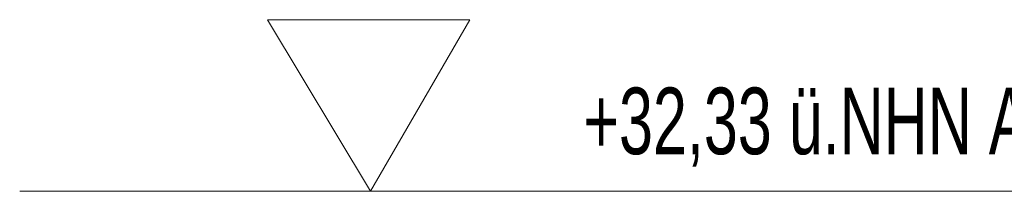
# Model space of a CAD drawing. Extents: x 193 to 943, y 26 to 526.
# Tile 15 of 256: x 283.52 to 305.69, y 115.53 to 119.4. Entities that reach past the tile are written whole.
import ezdxf
from ezdxf.lldxf.tags import DXFTag

# ---------------------------------------------------------------- set-up
doc = ezdxf.new("R2010")
doc.units = 0
doc.layers.get('0').update_dxf_attribs({"lineweight": 25})
doc.layers.add('KG4_HLS_TEXTE', color=7, linetype='Continuous', lineweight=13)
doc.styles.get("Standard").update_dxf_attribs({"font": 'ARIALN.TTF', "width": 0.8})
tags = doc.linetypes.add('STRICHPUNKT2', pattern=[12.7, 6.35, -3.175, 0, -3.175]).pattern_tags.tags
tags[10:11] = [DXFTag(74, 4), DXFTag(75, 0), DXFTag(340, '0'), DXFTag(46, 0.0), DXFTag(50, 0.0), DXFTag(44, 0.0), DXFTag(45, 0.0)]
tags[8:9] = [DXFTag(74, 4), DXFTag(75, 0), DXFTag(340, '0'), DXFTag(46, 0.0), DXFTag(50, 0.0), DXFTag(44, 0.0), DXFTag(45, 0.0)]
tags[6:7] = [DXFTag(74, 4), DXFTag(75, 0), DXFTag(340, '0'), DXFTag(46, 0.0), DXFTag(50, 0.0), DXFTag(44, 0.0), DXFTag(45, 0.0)]
tags[4:5] = [DXFTag(74, 4), DXFTag(75, 0), DXFTag(340, '0'), DXFTag(46, 0.0), DXFTag(50, 0.0), DXFTag(44, 0.0), DXFTag(45, 0.0)]

# ---------------------------------------------------------------- blocks, each defined once
blk = doc.blocks.new('Polylinie-A069I1A87N', base_point=(289.095, 115.529))
at = {"color": 0, "linetype": 'ByBlock', "lineweight": -2, "ltscale": 0.13}
for p, q in [((293.651, 119.396), (289.095, 119.396)), ((289.095, 119.396), (291.419, 115.529)), ((291.419, 115.529), (293.651, 119.396))]:
    blk.add_line(p, q, dxfattribs=at)
blk = doc.blocks.new('MText-A069I1AA7N', base_point=(296.209, 116.365))
at = {"color": 0, "linetype": 'ByBlock', "lineweight": -2, "ltscale": 0.13, "insert": (296.209, 117.865), "char_height": 1.5, "attachment_point": 1}
blk.add_mtext('{\\W0.8;\\fArial Narrow;+32,33 ü.NHN Achse Zulauf Fettabscheider}', dxfattribs=at)

msp = doc.modelspace()

# ---------------------------------------------------------------- linework, layer by layer
at = {"layer": 'KG4_HLS_TEXTE', "color": 8, "linetype": 'STRICHPUNKT2', "lineweight": 9, "ltscale": 0.13, "true_color": 0x808080}
msp.add_line((283.516, 115.529), (424.379, 115.529), dxfattribs=at)

# ---------------------------------------------------------------- block references
at = {"layer": 'KG4_HLS_TEXTE', "color": 8, "ltscale": 0.13, "true_color": 0x808080}
for name, p in [('Polylinie-A069I1A87N', (289.095, 115.529)), ('MText-A069I1AA7N', (296.209, 116.365))]:
    msp.add_blockref(name, p, dxfattribs=at)

doc.saveas('drawing.dxf')
